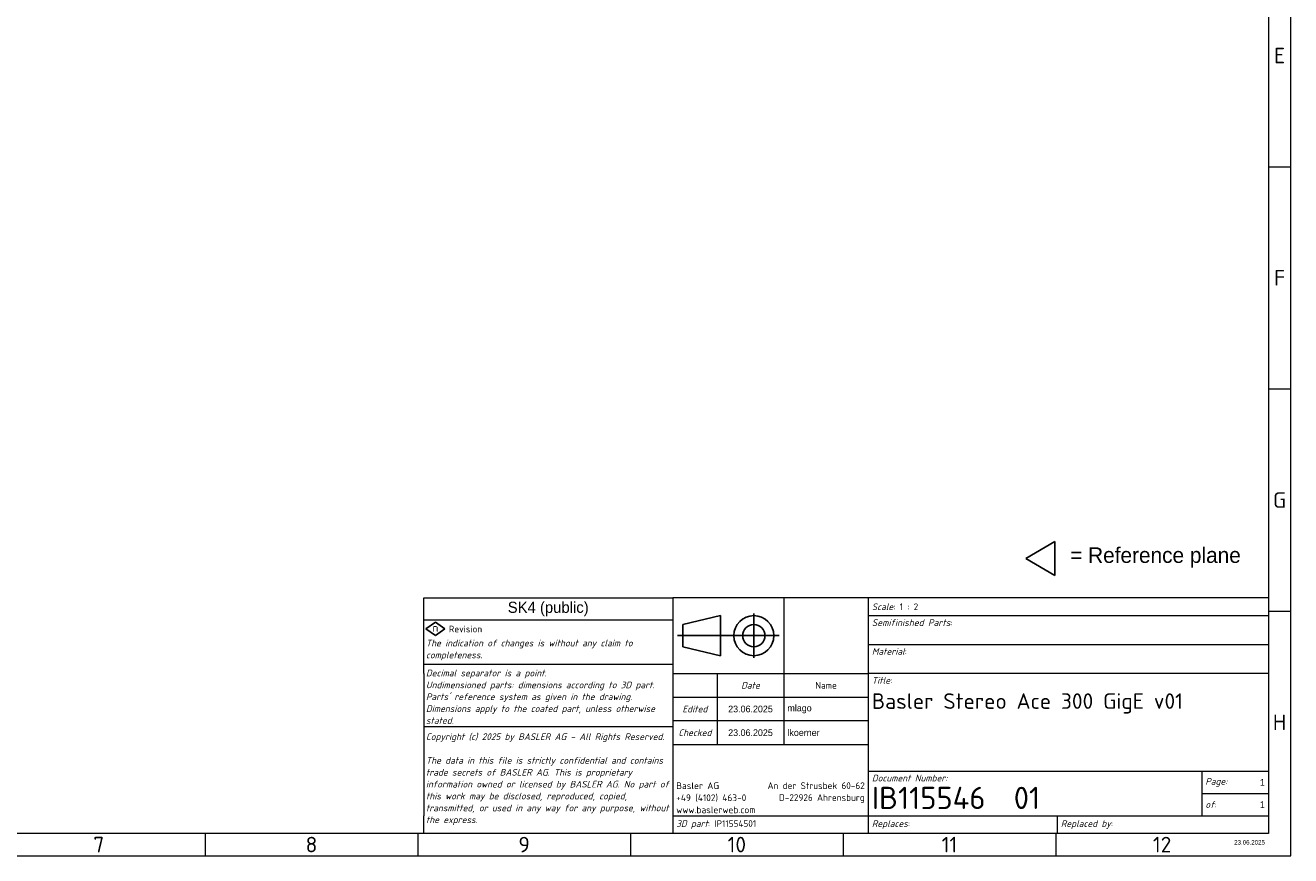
# Model space of a CAD drawing. Header units: millimetres. Extents: x 10 to 1178, y 10 to 830.
# Tile 15 of 44: x 609 to 1178, y 10 to 384. Entities that reach past the tile are written whole.
import ezdxf
from ezdxf.enums import TextEntityAlignment as Align

# ---------------------------------------------------------------- set-up
doc = ezdxf.new("R2018")
doc.units = ezdxf.units.MM
doc.header["$LTSCALE"] = 2
for name, color, linetype, lineweight in [('RAHM2', 7, 'Continuous', 25), ('Rahmen (ISO)', 7, 'Continuous', 70), ('Skizziergeometrie (ISO)', 7, 'Continuous', 25), ('Symbol (ISO)', 7, 'Continuous', 25), ('Symbole(DIN) 2', 7, 'Continuous', 25), ('Titel (ISO)', 7, 'Continuous', 50)]:
    doc.layers.add(name, color=color, linetype=linetype, lineweight=lineweight)
doc.layers.add('Skizziergeometrie (ISO) rot', color=1, linetype='Continuous', lineweight=25, true_color=0xff0000)
doc.styles.add('Aktuell-DIN', font='arial.ttf')
doc.styles.add('Notiztext (ISO)', font='isocpeur.ttf')
doc.styles.add('Textstil18', font='isocpeur.ttf')
doc.styles.add('Textstil22', font='arial.ttf')
doc.styles.add('Textstil49', font='isocpeur.ttf')
doc.styles.add('Textstil61', font='isocpeur.ttf')

# ---------------------------------------------------------------- blocks, each defined once
blk = doc.blocks.new('Spezielle Angaben')
at = {"layer": 'Skizziergeometrie (ISO)'}
for p, q in [((0, 0), (6.58, 3.8)), ((6.58, -3.8), (6.58, 3.8)), ((6.58, -3.8), (0, 0))]:
    blk.add_line(p, q, dxfattribs=at)
at = {"layer": 'Symbole(DIN) 2', "color": 7, "style": 'Textstil22'}
blk.add_attdef('Position:', text='', height=2.5, dxfattribs=at).set_placement((2.5, 0), align=Align.MIDDLE_LEFT)
at = {"layer": 'Symbole(DIN) 2', "color": 7, "style": 'Aktuell-DIN'}
blk.add_attdef('Angaben:', text='', height=3.5, dxfattribs=at).set_placement((10, 2.5), align=Align.TOP_LEFT)
blk = doc.blocks.new('Schriftfelder Basler Ohne')
at = {"layer": 'RAHM2'}
for p, q in [((66.75, 49), (58.25, 47)), ((66.75, 40), (66.75, 49)), ((74.25, 49.5), (74.25, 39.5)), ((58.25, 47), (58.25, 42)), ((57.05, 44.5), (79.95, 44.5)), ((58.25, 42), (66.75, 40))]:
    blk.add_line(p, q, dxfattribs=at)
for radius in [4.5, 2.5]:
    blk.add_circle((74.25, 44.5), radius, dxfattribs=at)
at = {"layer": 'Skizziergeometrie (ISO) rot'}
for p, q in [((0.5, 46), (2.64, 47.5)), ((2.64, 44.5), (0.5, 46)), ((2.64, 47.5), (4.78, 46)), ((4.78, 46), (2.64, 44.5))]:
    blk.add_line(p, q, dxfattribs=at)
at = {"layer": 'Titel (ISO)', "lineweight": 18}
for p, q in [((0, 36), (0, 53)), ((0, 53), (56, 53)), ((81, 53), (56, 53)), ((56, 53), (56, 44.5)), ((100, 53), (81, 53)), ((81, 53), (81, 36)), ((190, 53), (100, 53)), ((100, 53), (100, 36)), ((190, 53), (190, 49)), ((100, 49), (190, 49)), ((190, 49), (190, 36)), ((56, 48), (0, 48)), ((56, 44.5), (56, 36)), ((100, 42.5), (190, 42.5)), ((56, 38), (0, 38)), ((0, 36), (0, 32)), ((56, 36), (56, 30.67)), ((56, 36), (66, 36)), ((66, 36), (66, 30.67)), ((66, 36), (81, 36)), ((81, 36), (100, 36)), ((81, 36), (81, 20)), ((190, 36), (100, 36)), ((100, 36), (100, 14)), ((190, 36), (190, 14)), ((0, 32), (0, 28)), ((56, 30.67), (100, 30.67)), ((56, 30.67), (56, 25.33)), ((66, 30.67), (66, 25.33)), ((0, 28), (0, 24)), ((0, 24), (0, 20)), ((56, 24), (0, 24)), ((100, 25.33), (56, 25.33)), ((56, 25.33), (56, 20)), ((66, 25.33), (66, 20)), ((0, 20), (0, 16)), ((56, 20), (100, 20)), ((56, 20), (56, 4)), ((0, 16), (0, 12)), ((0, 12), (0, 8)), ((100, 14), (175, 14)), ((100, 14), (100, 4)), ((175, 14), (175, 9)), ((175, 14), (190, 14)), ((190, 14), (190, 4)), ((175, 9), (190, 9)), ((175, 9), (175, 4)), ((0, 8), (0, 4)), ((0, 0), (0, 4)), ((56, 4), (56, 0)), ((56, 4), (100, 4)), ((100, 4), (142.5, 4)), ((100, 4), (100, 0)), ((142.5, 4), (142.5, 0)), ((142.5, 4), (175, 4)), ((175, 4), (190, 4)), ((190, 4), (190, 0)), ((56, 0), (0, 0)), ((106.26, 0), (56, 0)), ((142.5, 0), (106.26, 0)), ((190, 0), (142.5, 0))]:
    blk.add_line(p, q, dxfattribs=at)
at = {"layer": 'Symbol (ISO)', "color": 1, "true_color": 0xff0000, "insert": (2.64, 46.27), "char_height": 1.8, "attachment_point": 5, "style": 'Notiztext (ISO)'}
blk.add_mtext('\\fISOCPEUR|b0|i0;{\\H1.8000;n}', dxfattribs=at)
at = {"layer": 'Symbol (ISO)', "color": 7, "insert": (5.64, 46), "char_height": 1.5, "width": 12.2405, "attachment_point": 4, "style": 'Notiztext (ISO)'}
blk.add_mtext('\\fISOCPEUR|b0|i0;{\\H1.5000;Revision}', dxfattribs=at)
at = {"layer": 'Titel (ISO)', "style": 'Notiztext (ISO)'}
for s, insert, char_height, width, attachment_point in [('\\fISOCPEUR|b0|i1;{\\H1.5000;Scale}\\fISOCPEUR|b0|i0;{\\H1.5000;: 1 : 2}', (100.8, 51), 1.5, 75.3986, 4), ('\\fISOCPEUR|b0|i1;{\\H1.5000;Title}\\fISOCPEUR|b0|i0;{\\H1.5000;:}', (100.8, 35.2), 1.5, 10.392, 1), ('\\fISOCPEUR|b0|i1;{\\H1.5000;Date}', (73.5, 33.33), 1.5, 13.0743, 5), ('\\fISOCPEUR|b0|i0;{\\H1.5000;Name}', (90.5, 33.33), 1.5, 13.0743, 5), ('\\fISOCPEUR|b0|i1;{\\H1.5000;Document Number:}', (100.8, 13.2), 1.5, 75.3986, 1), ('\\fISOCPEUR|b0|i0;{\\H5.0000;IB115546  01}', (100.8, 8), 5, 64.2355, 4)]:
    blk.add_mtext(s, dxfattribs=dict(at, insert=insert, char_height=char_height, width=width, attachment_point=attachment_point))
for s, insert, char_height, attachment_point in [('\\fISOCPEUR|b0|i1;{\\H1.5200;Semifinished Parts}\\fISOCPEUR|b0|i0;{\\H1.5217;:}', (100.8, 48.2), 3.5, 1), ('\\fISOCPEUR|b0|i1;{\\H1.5000;Material}\\fISOCPEUR|b0|i0;{\\H1.5217;:}', (100.8, 41.72), 3.5, 1), ('\\fISOCPEUR|b0|i1;{\\H1.5000;Edited}', (61, 28), 1.5, 5), ('\\fISOCPEUR|b0|i1;{\\H1.5000;Checked}', (61, 22.67), 1.5, 5), ('\\fISOCPEUR|b0|i1;{\\H1.5000;Page:}', (175.8, 11.5), 1.5, 4), ('\\fISOCPEUR|b0|i1;{\\H1.5000;of}\\fISOCPEUR|b0|i0;{\\H1.5000;:}', (175.8, 6.5), 1.5, 4), ('\\fISOCPEUR|b0|i1;{\\H1.5000;Replaces}\\fISOCPEUR|b0|i0;{\\H1.5000;: }', (100.8, 2), 1.5, 4), ('\\fISOCPEUR|b0|i1;{\\H1.5000;Replaced by}\\fISOCPEUR|b0|i0;{\\H1.5000;: }', (143.3, 2), 1.5, 4), ('\\fISOCPEUR|b0|i1;{\\H1.5000;3D part}\\fISOCPEUR|b0|i0;{\\H1.5000;: IP11554501}', (56.8, 2), 1.5, 4)]:
    blk.add_mtext(s, dxfattribs=dict(at, insert=insert, char_height=char_height, attachment_point=attachment_point))
for s, insert, char_height, width, attachment_point, line_spacing_factor in [('\\fISOCPEUR|b0|i1;{\\H1.5000;The indication of changes is without any claim to completeness.}', (0.5, 41.27), 1.5, 54.3095, 4, 1.068348), ("\\fISOCPEUR|b0|i1;{\\H1.5000;Decimal separator is a point.\\P}\\fISOCPEUR|b0|i1;{\\H1.5000;Undimensioned parts: dimensions according to }\\fISOCPEUR|b0|i1;{\\H1.5000;3D part}\\fISOCPEUR|b0|i1;{\\H1.5000;.\\P}\\fISOCPEUR|b0|i1;{\\H1.5000;Parts' reference system as given in the drawing.\\P}\\fISOCPEUR|b0|i1;{\\H1.5000;Dimensions apply to the coated part, unless otherwise stated.}", (0.5, 30.75), 1.5, 54.3812, 4, 1.068348), ('\\fISOCPEUR|b0|i0;{\\H3.5000;Basler Stereo Ace 300 GigE v01\\P}', (100.8, 31.53), 3.5, 82.4278, 1, 1.714286), ('\\fISOCPEUR|b0|i1;{\\H1.5000;Copyright (c) 2025 by BASLER AG - All Rights Reserved.\\P}\\fISOCPEUR|b0|i1;{\\H1.5000;\\P}\\fISOCPEUR|b0|i1;{\\H1.5000;The data in this file is strictly confidential and contains trade secrets of BASLER AG. This is proprietary information owned or licensed by BASLER AG. No part of this work may be disclosed, reproduced, copied, transmitted, or used in any way for any purpose, without the express.}', (0.5, 12.2), 1.5, 54.6401, 4, 1.068348)]:
    blk.add_mtext(s, dxfattribs=dict(at, insert=insert, char_height=char_height, width=width, attachment_point=attachment_point, line_spacing_factor=line_spacing_factor))
at = {"layer": 'Titel (ISO)', "line_spacing_factor": 1.068348, "style": 'Notiztext (ISO)'}
for s, insert, char_height, attachment_point in [('\\fISOCPEUR|b0|i0;{\\H1.5217;Basler AG\\P}\\fISOCPEUR|b0|i0;{\\H1.5217;+49 (4102) 463-0\\P}\\fISOCPEUR|b0|i0;{\\H1.5217;www.baslerweb.com}', (56.8, 11.5), 1.5217, 1), ('\\fISOCPEUR|b0|i0;{\\H1.5000;An der Strusbek 60-62\\P}\\fISOCPEUR|b0|i0;{\\H1.5000;D-22926 Ahrensburg}', (99.2, 11.5), 1.5, 3)]:
    blk.add_mtext(s, dxfattribs=dict(at, insert=insert, char_height=char_height, attachment_point=attachment_point))
at = {"layer": 'Titel (ISO)'}
for tag, height, style, p in [('SPI_Sicherheitsklasse', 2.5, 'Textstil18', (28, 50.5)), ('SPI_Bearbeitungsdatum', 1.5, 'Textstil61', (73.5, 28)), ('SPI_Pruefdatum', 1.5, 'Textstil61', (73.5, 22.67))]:
    blk.add_attdef(tag, text='', height=height, dxfattribs=dict(at, style=style)).set_placement(p, align=Align.MIDDLE_CENTER)
at = {"layer": 'Titel (ISO)', "style": 'Textstil18'}
for tag, p in [('SPI_Halbzeug1', (100.8, 45.8)), ('SPI_Werkstoff', (100.8, 39.3))]:
    blk.add_attdef(tag, text='', height=2.5, dxfattribs=at).set_placement(p, align=Align.TOP_LEFT)
at = {"layer": 'Titel (ISO)', "style": 'Textstil61'}
for tag, p in [('SPI_Bearbeiter', (81.8, 28)), ('SPI_Pruefer', (81.8, 22.67))]:
    blk.add_attdef(tag, text='', height=1.5, dxfattribs=at).set_placement(p, align=Align.MIDDLE_LEFT)
for tag, p in [('Blattnummer', (189.2, 11.5)), ('Anzahl_der_Blätter', (189.2, 6.5))]:
    blk.add_attdef(tag, text='', height=1.5, dxfattribs=at).set_placement(p, align=Align.MIDDLE_RIGHT)
at = {"layer": 'Titel (ISO)', "color": 9, "true_color": 0xc0c0c0, "style": 'Textstil49'}
blk.add_attdef('SPI_Resources', text='', height=1, dxfattribs=at).set_placement((189.2, -2), align=Align.MIDDLE_RIGHT)
blk = doc.blocks.new('Ränder Basler-A2')
at = {"layer": 'Rahmen (ISO)', "color": 7, "lineweight": 18}
for p, q in [((589, 5), (589, 415)), ((5, 5), (589, 5))]:
    blk.add_line(p, q, dxfattribs=at)
at = {"layer": 'Rahmen (ISO)', "lineweight": 18}
for p, q in [((584, 410), (584, 10)), ((584, 160), (589, 160)), ((584, 110), (589, 110)), ((584, 60), (589, 60)), ((584, 10), (10, 10)), ((344.83, 10), (344.83, 5)), ((392.67, 10), (392.67, 5)), ((440.5, 10), (440.5, 5)), ((488.33, 10), (488.33, 5)), ((536.17, 10), (536.17, 5))]:
    blk.add_line(p, q, dxfattribs=at)
at = {"layer": 'Rahmen (ISO)', "char_height": 3.5, "attachment_point": 5, "style": 'Notiztext (ISO)'}
for s, insert in [('\\fISOCPEUR|b0|i0;E', (586.5, 185)), ('\\fISOCPEUR|b0|i0;F', (586.5, 135)), ('\\fISOCPEUR|b0|i0;G', (586.5, 85)), ('\\fISOCPEUR|b0|i0;H', (586.5, 35)), ('\\fISOCPEUR|b0|i0;7', (320.92, 7.5)), ('\\fISOCPEUR|b0|i0;8', (368.75, 7.5)), ('\\fISOCPEUR|b0|i0;9', (416.58, 7.5)), ('\\fISOCPEUR|b0|i0;10', (464.42, 7.5)), ('\\fISOCPEUR|b0|i0;11', (512.25, 7.5)), ('\\fISOCPEUR|b0|i0;12', (560.08, 7.5))]:
    blk.add_mtext(s, dxfattribs=dict(at, insert=insert))

msp = doc.modelspace()

# ---------------------------------------------------------------- block references
at = {"xscale": 2, "yscale": 2, "zscale": 2}
msp.add_blockref('Ränder Basler-A2', (0, 0), dxfattribs=at)
ref = msp.add_blockref('Spezielle Angaben', (1058.80001569, 143.73333848), dxfattribs=dict(xscale=2, yscale=2, zscale=2))
lines = msp.add_mtext('= Reference plane', dxfattribs={"layer": 'Symbole(DIN) 2', "color": 7, "insert": (1078.80001569, 148.73333848), "char_height": 6.9999998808, "width": 220, "attachment_point": 1, "style": 'Aktuell-DIN'})
ref.add_attrib('Angaben:', '', (1078.80001569, 148.73333848)).embed_mtext(lines)
ref = msp.add_blockref('Schriftfelder Basler Ohne', (788, 20), dxfattribs=dict(xscale=2, yscale=2, zscale=2))
lines = msp.add_mtext('SK4 (public)', dxfattribs={"layer": 'Titel (ISO)', "insert": (844, 121), "char_height": 5.0001001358, "attachment_point": 5, "style": 'Textstil18'})
ref.add_attrib('SPI_Sicherheitsklasse', '', (844, 121)).embed_mtext(lines)
lines = msp.add_mtext('1', dxfattribs={"layer": 'Titel (ISO)', "insert": (1166.4, 43), "char_height": 3.00000012, "attachment_point": 6, "style": 'Textstil61'})
ref.add_attrib('Blattnummer', '', (1166.4, 43)).embed_mtext(lines)
lines = msp.add_mtext('1', dxfattribs={"layer": 'Titel (ISO)', "insert": (1166.4, 33), "char_height": 3.00000012, "attachment_point": 6, "style": 'Textstil61'})
ref.add_attrib('Anzahl_der_Blätter', '', (1166.4, 33)).embed_mtext(lines)
lines = msp.add_mtext('23.06.2025', dxfattribs={"layer": 'Titel (ISO)', "insert": (935, 76), "char_height": 3.000000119, "attachment_point": 5, "style": 'Textstil61'})
ref.add_attrib('SPI_Bearbeitungsdatum', '', (935, 76)).embed_mtext(lines)
lines = msp.add_mtext('mlago', dxfattribs={"layer": 'Titel (ISO)', "insert": (951.6, 76), "char_height": 3.000000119, "attachment_point": 4, "style": 'Textstil61'})
ref.add_attrib('SPI_Bearbeiter', '', (951.6, 76)).embed_mtext(lines)
lines = msp.add_mtext('23.06.2025', dxfattribs={"layer": 'Titel (ISO)', "insert": (935, 65.33333333), "char_height": 3.000000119, "attachment_point": 5, "style": 'Textstil61'})
ref.add_attrib('SPI_Pruefdatum', '', (935, 65.33333333)).embed_mtext(lines)
lines = msp.add_mtext('lkoerner', dxfattribs={"layer": 'Titel (ISO)', "insert": (951.6, 65.33333333), "char_height": 3.000000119, "attachment_point": 4, "style": 'Textstil61'})
ref.add_attrib('SPI_Pruefer', '', (951.6, 65.33333333)).embed_mtext(lines)
lines = msp.add_mtext('23.06.2025', dxfattribs={"layer": 'Titel (ISO)', "color": 9, "true_color": 0xc0c0c0, "insert": (1166.4, 16), "char_height": 2.00000003, "attachment_point": 6, "style": 'Textstil49'})
ref.add_attrib('SPI_Resources', '', (1166.4, 16)).embed_mtext(lines)

doc.saveas('drawing.dxf')
